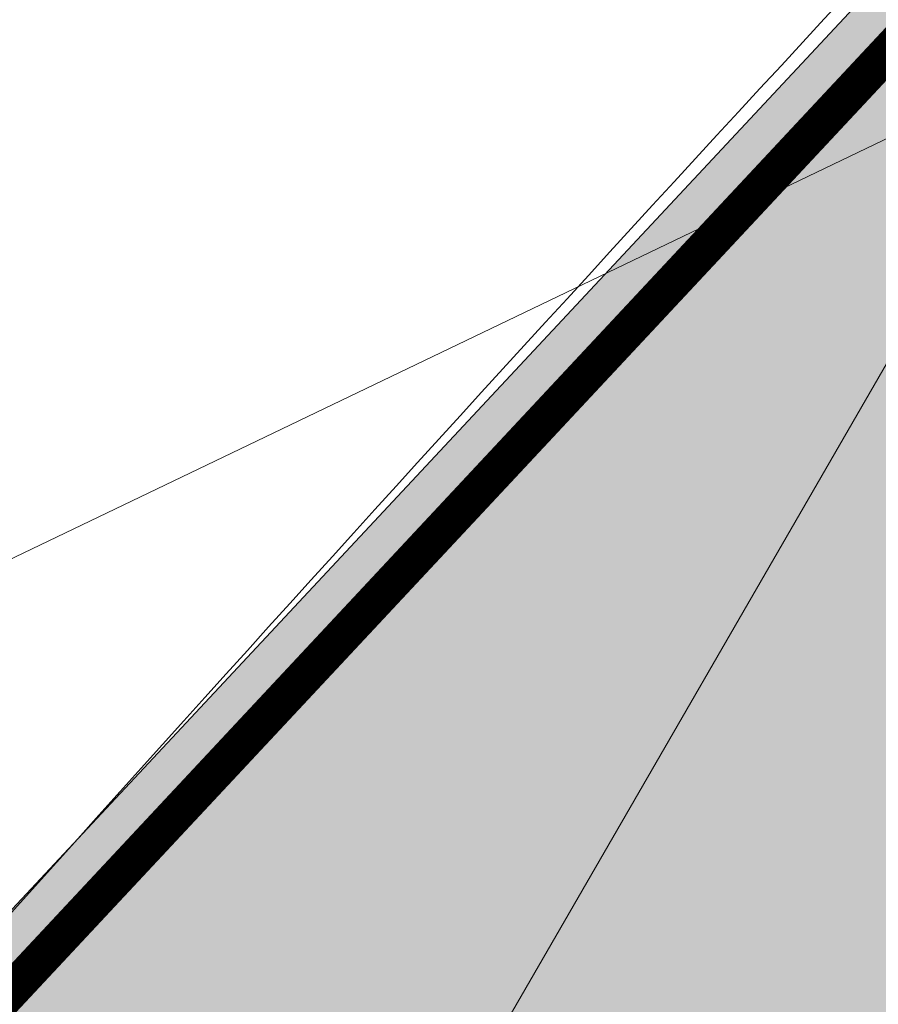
# Model space of a CAD drawing. Header units: metres. Extents: x 163628 to 167676, y 402708 to 405373.
# Tile 205 of 256: x 165476.25 to 165478.59, y 403900.61 to 403903.29. Entities that reach past the tile are written whole.
import ezdxf

# ---------------------------------------------------------------- set-up
doc = ezdxf.new("R2010")
doc.units = ezdxf.units.M
doc.layers.add('X-CA190022.004-UO-ARC_Arcering$0$N-WE-VH-VERHARDING_ASFALT_ROOD-A', color=232, linetype='Continuous', lineweight=0, transparency=0.5)
for name, color, linetype, lineweight in [('X-CA190022.004-UO-ARC_Arcering$0$N-WE-VH-VERHARDINGS_DEKLAAGVERVANGING-A', 250, 'Continuous', 20), ('X-CA190022.004-UO-BGT_Ondergrond$0$GE_316_WGDFietspad_Vlak_GEM', 253, 'Continuous', 9), ('X-CA190022.004-UO-BGT_Ondergrond$0$GE_367_OWGBerm_groenvoorziening_grasenk_GEM', 253, 'Continuous', 9), ('X-CA190022.004-UO-DWM_Snelfietsroute$0$B-WE-VH-KANTVERHARDING-G', 60, 'Continuous', 18), ('X-CA190022.004-UO-DWM_Snelfietsroute$0$N-WE-VW-MARKERING_LANGS_STREEP_DOORGETROKKEN_010-G', 7, 'Continuous', 18), ('X-CA190022.004-UO-KAD_Percelen$0$B-WE-KG-GRENS_PERCEEL-GV', 150, 'Continuous', 9)]:
    doc.layers.add(name, color=color, linetype=linetype, lineweight=lineweight)

msp = doc.modelspace()

# ---------------------------------------------------------------- hatches: boundary and pattern name
at = {"layer": 'X-CA190022.004-UO-ARC_Arcering$0$N-WE-VH-VERHARDING_ASFALT_ROOD-A'}
h = msp.add_hatch(color=256, dxfattribs=at)
h.dxf.hatch_style = 1
h.paths.add_polyline_path([(165512.0766, 403933.7296), (165509.515, 403936.154), (165483.9775, 403909.1712), (165483.4899, 403908.6491), (165476.6651, 403901.34), (165475.3168, 403899.896), (165475.2503, 403899.8246), (165477.8118, 403897.4397), (165479.2233, 403898.9513), (165484.2543, 403904.3393), (165505.1133, 403926.4849), (165509.693, 403931.347)])
at = {"layer": 'X-CA190022.004-UO-ARC_Arcering$0$N-WE-VH-VERHARDINGS_DEKLAAGVERVANGING-A'}
h = msp.add_hatch(dxfattribs=at)
h.set_pattern_fill('AVH-ASFALT_B', color=256, angle=15, pattern_type=2)
h.set_pattern_definition([(60, (0, 0), (-1.2990381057, 0.75), [])])
h.paths.add_polyline_path([(165505.1133, 403926.4849), (165509.693, 403931.347), (165512.169, 403933.822), (165509.515, 403936.154), (165483.9775, 403909.1712), (165483.4899, 403908.6491), (165476.6651, 403901.34), (165475.3168, 403899.896), (165475.2503, 403899.8246), (165477.8118, 403897.4397), (165479.2233, 403898.9513), (165484.2543, 403904.3393)])

# ---------------------------------------------------------------- linework, layer by layer
at = {"layer": 'X-CA190022.004-UO-BGT_Ondergrond$0$GE_316_WGDFietspad_Vlak_GEM', "extrusion": (0, 0, -1)}
msp.add_arc((-165634.752, 403758.9678), 212.7541, 40.418032, 43.391277, dxfattribs=at)
at = {"layer": 'X-CA190022.004-UO-BGT_Ondergrond$0$GE_367_OWGBerm_groenvoorziening_grasenk_GEM'}
msp.add_arc((165634.752, 403758.9678), 212.7541, 136.608723, 139.581968, dxfattribs=at)
at = {"layer": 'X-CA190022.004-UO-DWM_Snelfietsroute$0$B-WE-VH-KANTVERHARDING-G', "flags": 128}
msp.add_lwpolyline([(165475.1861, 403899.7557), (165475.3168, 403899.896), (165483.9775, 403909.1712), (165509.515, 403936.154)], dxfattribs=at)
at = {"layer": 'X-CA190022.004-UO-DWM_Snelfietsroute$0$N-WE-VW-MARKERING_LANGS_STREEP_DOORGETROKKEN_010-G', "const_width": 0.1, "flags": 128}
msp.add_lwpolyline([(165475.36, 403899.7223), (165475.4265, 403899.7937), (165484.0868, 403909.0684), (165509.6239, 403936.0509)], dxfattribs=at)
at = {"layer": 'X-CA190022.004-UO-KAD_Percelen$0$B-WE-KG-GRENS_PERCEEL-GV', "flags": 128}
for points in [[(165198.984, 403783.721), (165203.794, 403770.499), (165219.371, 403778.022), (165261.19, 403798.093), (165312.395, 403823.042), (165377.01, 403853.973), (165439.548, 403884.215), (165525.447, 403925.461), (165513.006, 403935.006), (165505.996, 403931.629), (165504.764, 403934.187), (165372.327, 403871.117), (165276.3, 403823), (165276.248, 403824.924), (165211.72, 403793.834), (165208.803, 403792.162), (165203.98, 403789.794), (165205.414, 403786.827)], [(165206.02, 403764.38), (165414.648, 403867.011), (165488.008, 403902.301), (165500.095, 403908.046), (165516.162, 403915.666), (165529.8, 403922.245), (165525.447, 403925.461), (165439.548, 403884.215), (165377.01, 403853.973), (165312.395, 403823.042), (165261.19, 403798.093), (165219.371, 403778.022), (165203.794, 403770.499)]]:
    msp.add_lwpolyline(points, close=True, dxfattribs=at)

doc.saveas('drawing.dxf')
